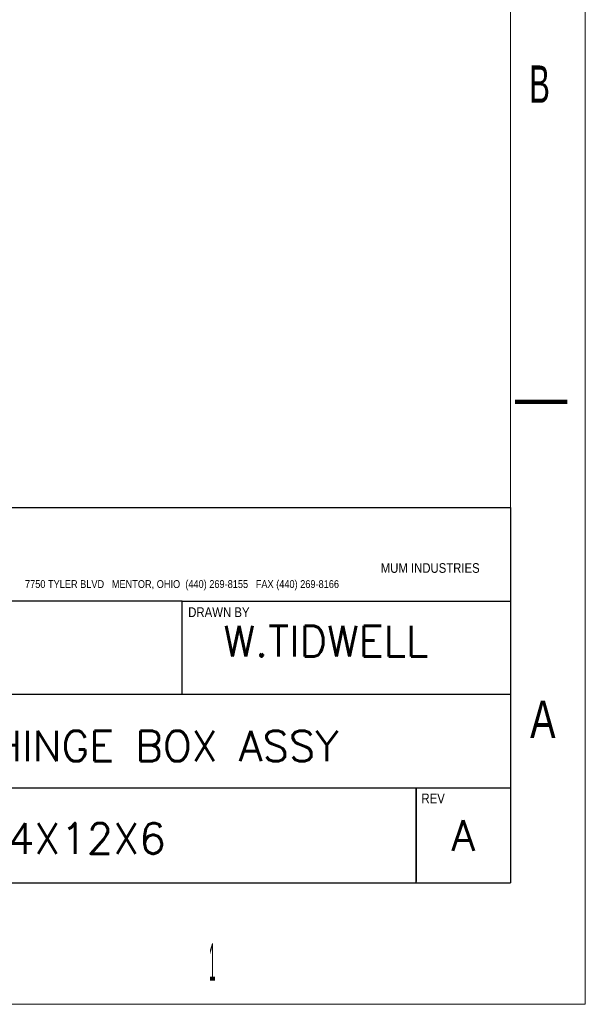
# Model space of a CAD drawing. Header units: inches. Extents: x 0 to 417, y 0 to 34.
# Tile 11 of 25: x 39.88 to 43.67, y 0 to 6.59. Entities that reach past the tile are written whole.
import ezdxf

# ---------------------------------------------------------------- set-up
doc = ezdxf.new("R2010")
doc.units = ezdxf.units.IN
doc.header["$LTSCALE"] = 2.42
doc.header["$MEASUREMENT"] = 0
doc.layers.get('0').update_dxf_attribs({"linetype": 'CONTINUOUS'})
doc.styles.add('ROMANS', font='ROMANS')
doc.styles.get("Standard").update_dxf_attribs({"font": 'txt', "width": 0.8})
doc.styles.add('TEXTSTYLE_2', font='txt', dxfattribs={"width": 0.88})

msp = doc.modelspace()

# ---------------------------------------------------------------- linework, layer by layer
at = {"color": 7, "linetype": 'Continuous', "lineweight": 0}
for p, q in [((43.6668, 33.5914), (43.6668, 0)), ((43.6668, 0), (43.6668, 33.5914)), ((43.1668, 0.8129), (43.1668, 32.7829)), ((0.5, 0.8129), (43.1668, 0.8129)), ((0, 0), (43.6668, 0))]:
    msp.add_line(p, q, dxfattribs=at)
at = {"color": 7, "linetype": 'Continuous'}
for p, q in [((36.2774, 3.3243), (43.1682, 3.3243)), ((43.1668, 3.3243), (43.1668, 0.8129)), ((40.9702, 2.6986), (36.2774, 2.6986)), ((40.9702, 2.6986), (43.1682, 2.6986)), ((40.9702, 2.0729), (40.9702, 2.6986)), ((40.9702, 2.0729), (36.2774, 2.0729)), ((43.1682, 2.0729), (40.9702, 2.0729)), ((43.168, 1.4472), (36.2774, 1.4472)), ((42.5345, 0.8126), (42.5344, 1.4472)), ((42.5344, 1.4472), (42.5344, 0.8215)), ((31.5601, 0.8129), (43.1668, 0.8129))]:
    msp.add_line(p, q, dxfattribs=at)
at = {"color": 7, "linetype": 'Continuous', "lineweight": 0}
msp.add_lwpolyline([(43.5468, 4.0329, 0.029, 0.029, 0), (43.1968, 4.0329, 0.029, 0.029, 0)], format="xyseb", dxfattribs=at)

# ---------------------------------------------------------------- texts
at = {"color": 2, "linetype": 'Continuous', "lineweight": 0, "oblique": 0.00002}
for s, width, p in [('B', 0.619048, (43.2918, 6.0329)), ('A', 0.761904, (43.2977, 1.7829)), ('1', 0.238096, (41.1488, 0.1579))]:
    msp.add_text(s, height=0.25, dxfattribs=dict(at, width=width)).set_placement(p)
at = {"color": 2, "linetype": 'Continuous', "attachment_point": 1, "line_spacing_factor": 0.9, "style": 'TEXTSTYLE_2'}
for s, insert, char_height, width in [('MUM INDUSTRIES', (42.298, 2.9521), 0.064491, 1.696272), ('7750 TYLER BLVD   MENTOR, OHIO  (440) 269-8155   FAX (440) 269-8166', (39.9175, 2.8385), 0.052238, 3.211502), ('DRAWN BY', (41.0096, 2.6565), 0.06472, 0.48949), ('REV', (42.5703, 1.4102), 0.06472, 0.184098)]:
    msp.add_mtext(s, dxfattribs=dict(at, insert=insert, char_height=char_height, width=width))
at = {"color": 7, "linetype": 'Continuous', "width": 6.121238, "attachment_point": 1, "line_spacing_factor": 0.900096, "style": 'ROMANS'}
for s, insert, char_height in [('{\\Fromans.shx;W.TIDWELL}', (41.2455, 2.5322), 0.205078), ('14X12X6 NO HINGE BOX ASSY', (37.8072, 1.8312), 0.205078), ('14X12X6', (39.6283, 1.2125), 0.20508), ('{\\Fromans.shx;A}', (42.7711, 1.2325), 0.205078)]:
    msp.add_mtext(s, dxfattribs=dict(at, insert=insert, char_height=char_height))

doc.saveas('drawing.dxf')
